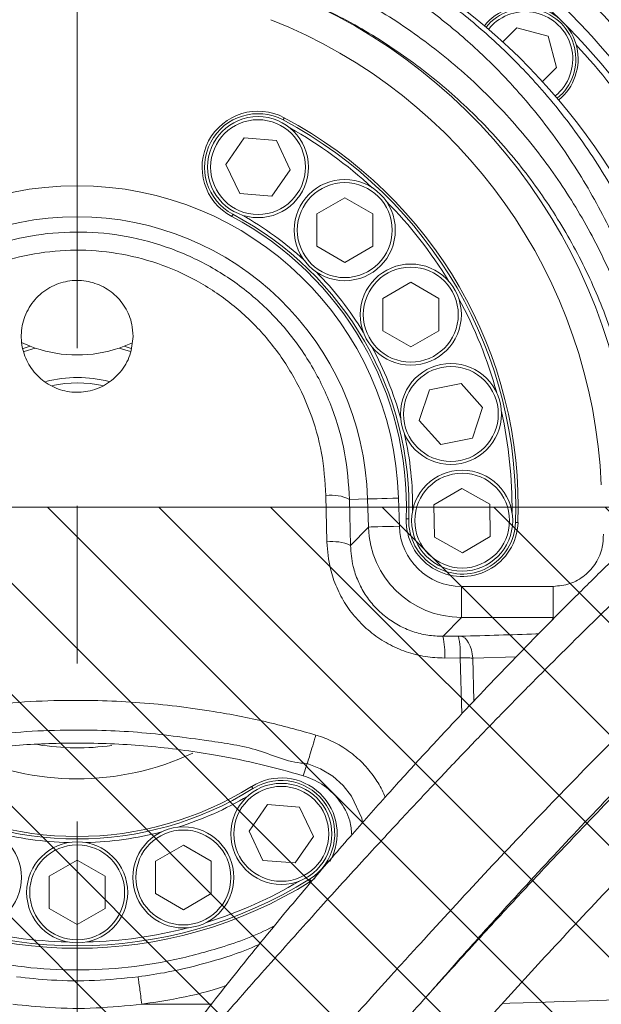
# Model space of a CAD drawing. Header units: millimetres. Extents: x 0 to 8410, y 0 to 5940.
# Tile 167 of 179: x 6927 to 7021, y 3998 to 4156. Entities that reach past the tile are written whole.
import ezdxf

# ---------------------------------------------------------------- set-up
doc = ezdxf.new("R2010")
doc.units = ezdxf.units.MM
doc.header["$LTSCALE"] = 10
doc.linetypes.add('CENTERX2', pattern=[20.32, 12.7, -2.54, 2.54, -2.54])

msp = doc.modelspace()

# ---------------------------------------------------------------- hatches: boundary and pattern name
at = {"linetype": 'Continuous'}
h = msp.add_hatch(dxfattribs=at)
h.set_pattern_fill('ANSI31', color=8, scale=4, angle=90, style=0)
h.paths.add_polyline_path([(6811.73, 4077.87), (6811.73, 3177.87), (7061.73, 3177.87), (7061.73, 4077.87)], flags=0)

# ---------------------------------------------------------------- linework, layer by layer
at = {"color": 7, "linetype": 'CENTERX2', "lineweight": 0}
for p, q in [((6936.73, 4433.69), (6936.73, 2732.63)), ((6705.01, 4077.87), (7227.88, 4077.87))]:
    msp.add_line(p, q, dxfattribs=at)
at = {"color": 8, "linetype": 'Continuous', "lineweight": 0}
for p, q in [((7003.46, 4155.39), (7002.93, 4154.81)), ((6976.92, 4072.27), (6976.78, 4079.73)), ((6980.58, 4079.11), (6983.47, 4079.2)), ((6980.58, 4079.11), (6980.72, 4071.72)), ((6983.6, 4074.68), (6983.47, 4079.2)), ((6988.46, 4079.34), (6988.59, 4074.82)), ((6980.72, 4071.72), (6983.6, 4074.68)), ((6998.57, 4060.12), (6998.57, 4065.12)), ((6998.57, 4065.12), (7013.37, 4065.12)), ((7013.37, 4060.12), (7013.37, 4065.12)), ((6998.57, 4060.12), (6995.62, 4057.09)), ((7013.37, 4060.12), (6998.57, 4060.12)), ((7013.09, 4059.59), (7013.37, 4060.12)), ((6995.62, 4057.09), (6998.09, 4057.09)), ((6998.38, 4053.6), (6995.9, 4053.59)), ((6998.64, 4044.61), (6998.38, 4053.6)), ((7007.42, 4053.8), (7000.4, 4053.59)), ((7000.4, 4053.59), (7000.6, 4046.69)), ((6947.13, 3997.87), (6947.13, 3997.87))]:
    msp.add_line(p, q, dxfattribs=at)
at = {"color": 7, "linetype": 'Continuous', "lineweight": 0}
for p, q in [((7005.25, 4152.75), (7007.51, 4155.02)), ((7007.51, 4155.02), (7012.53, 4153.67)), ((7012.53, 4153.67), (7013.88, 4148.65)), ((7013.88, 4148.65), (7011.62, 4146.39)), ((6960.66, 4133.03), (6963.61, 4137.31)), ((6963.61, 4137.31), (6968.79, 4136.89)), ((6968.79, 4136.89), (6971.02, 4132.2)), ((6962.89, 4128.34), (6960.66, 4133.03)), ((6971.02, 4132.2), (6968.07, 4127.92)), ((6968.07, 4127.92), (6962.89, 4128.34)), ((6975.3, 4125.07), (6979.8, 4127.67)), ((6979.8, 4127.67), (6984.3, 4125.07)), ((6975.3, 4119.87), (6975.3, 4125.07)), ((6984.3, 4125.07), (6984.3, 4119.87)), ((6979.8, 4117.27), (6975.3, 4119.87)), ((6984.3, 4119.87), (6979.8, 4117.27)), ((6985.93, 4111.47), (6990.43, 4114.07)), ((6990.43, 4114.07), (6994.93, 4111.47)), ((6985.93, 4106.27), (6985.93, 4111.47)), ((6994.93, 4111.47), (6994.93, 4106.27)), ((6990.43, 4103.68), (6985.93, 4106.27)), ((6994.93, 4106.27), (6990.43, 4103.68)), ((6927.77, 4104.38), (6929.16, 4103.79)), ((6929.16, 4103.79), (6928.05, 4103.44)), ((6929.97, 4103.49), (6928.19, 4102.95)), ((6929.97, 4103.49), (6929.16, 4103.79)), ((6944.31, 4103.79), (6943.5, 4103.49)), ((6945.33, 4102.94), (6943.5, 4103.49)), ((6944.31, 4103.79), (6945.64, 4104.35)), ((6945.41, 4103.44), (6944.31, 4103.79)), ((6993.44, 4096.76), (6998.54, 4097.8)), ((6998.54, 4097.8), (7001.98, 4093.91)), ((6991.8, 4091.83), (6993.44, 4096.76)), ((7001.98, 4093.91), (7000.34, 4088.98)), ((6995.25, 4087.94), (6991.8, 4091.83)), ((7000.34, 4088.98), (6995.25, 4087.94)), ((6994.16, 4078.24), (6998.63, 4080.9)), ((6998.63, 4080.9), (7003.16, 4078.37)), ((6811.73, 4077.87), (7061.73, 4077.87)), ((6994.23, 4073.05), (6994.16, 4078.24)), ((7003.16, 4078.37), (7003.23, 4073.17)), ((7003.23, 4073.17), (6998.77, 4070.51)), ((6998.77, 4070.51), (6994.23, 4073.05)), ((6973.12, 4034.65), (6973.77, 4036.63)), ((6964.41, 4025.71), (6967.36, 4029.99)), ((6967.36, 4029.99), (6972.54, 4029.57)), ((6972.54, 4029.57), (6974.77, 4024.87)), ((6966.64, 4021.02), (6964.41, 4025.71)), ((6974.77, 4024.87), (6971.82, 4020.6)), ((6949.32, 4020.87), (6953.82, 4023.47)), ((6953.82, 4023.47), (6958.32, 4020.87)), ((6932.23, 4018.47), (6936.73, 4021.07)), ((6936.73, 4021.07), (6941.23, 4018.47)), ((6949.32, 4015.67), (6949.32, 4020.87)), ((6958.32, 4020.87), (6958.32, 4015.67)), ((6971.82, 4020.6), (6966.64, 4021.02)), ((6932.23, 4013.27), (6932.23, 4018.47)), ((6941.23, 4018.47), (6941.23, 4013.27)), ((6975.01, 4018.11), (6974.36, 4017.66)), ((6953.82, 4013.08), (6949.32, 4015.67)), ((6958.32, 4015.67), (6953.82, 4013.08)), ((6936.73, 4010.68), (6932.23, 4013.27)), ((6941.23, 4013.27), (6936.73, 4010.68)), ((6958.36, 3997.87), (6947.13, 3997.87))]:
    msp.add_line(p, q, dxfattribs=at)
at = {"color": 8, "linetype": 'Continuous', "lineweight": 0, "flags": 128}
for points in [[(6970.07, 4140.56), (6970.06, 4140.55), (6970.05, 4140.53), (6970.04, 4140.5), (6970.01, 4140.46), (6969.98, 4140.4), (6969.95, 4140.34), (6969.92, 4140.28), (6969.88, 4140.21)], [(6961.8, 4125.02), (6961.77, 4124.95), (6961.73, 4124.89), (6961.7, 4124.82), (6961.67, 4124.77), (6961.65, 4124.73), (6961.63, 4124.69), (6961.62, 4124.67), (6961.62, 4124.67)], [(6983.47, 4079.2), (6983.61, 4079.2), (6983.92, 4079.21), (6984.4, 4079.22), (6985.02, 4079.24), (6985.76, 4079.26), (6986.61, 4079.28), (6987.52, 4079.31), (6988.46, 4079.34)], [(6983.6, 4074.68), (6983.73, 4074.68), (6984.05, 4074.69), (6984.52, 4074.7), (6985.15, 4074.72), (6985.89, 4074.74), (6986.73, 4074.77), (6987.64, 4074.79), (6988.59, 4074.82)], [(6990.1, 4076.01), (6990.02, 4076.01), (6989.95, 4076.01), (6989.88, 4076.02), (6989.82, 4076.02), (6989.77, 4076.02), (6989.73, 4076.02), (6989.71, 4076.02), (6989.7, 4076.02)], [(6998.49, 4057.1), (6998.83, 4057.01), (6999.16, 4056.79), (6999.47, 4056.47), (6999.74, 4056.04), (6999.98, 4055.52), (7000.18, 4054.93), (7000.32, 4054.28), (7000.4, 4053.59)], [(6982.66, 4027.09), (6982.55, 4027.83), (6980.9, 4031.36), (6979.53, 4033.09), (6977.89, 4034.56), (6975.92, 4035.78), (6973.77, 4036.63), (6973.77, 4036.63), (6973.77, 4036.63)], [(6964.82, 4032.92), (6964.82, 4032.92), (6964.84, 4032.9), (6964.86, 4032.87), (6964.88, 4032.83), (6964.91, 4032.77), (6964.95, 4032.72), (6964.99, 4032.65), (6965.03, 4032.59)], [(6974.36, 4017.66), (6974.35, 4017.67), (6974.34, 4017.69), (6974.32, 4017.72), (6974.3, 4017.76), (6974.26, 4017.81), (6974.23, 4017.87), (6974.19, 4017.93), (6974.15, 4018)]]:
    msp.add_lwpolyline(points, dxfattribs=at)
at = {"color": 7, "linetype": 'Continuous', "lineweight": 0, "flags": 128}
msp.add_lwpolyline([(7035.47, 3998.92), (7031.48, 3998.8), (7027.44, 3998.67), (7023.33, 3998.55), (7019.17, 3998.42), (7014.95, 3998.29), (7010.68, 3998.16), (7006.35, 3998.03), (7005.2, 3998)], dxfattribs=at)
at = {"color": 7, "linetype": 'Continuous', "lineweight": 0}
for centre, radius in [((6965.84, 4132.61), 8.13), ((6979.8, 4122.47), 8.14), ((6990.43, 4108.87), 8.14), ((6996.89, 4092.87), 8.13), ((6998.7, 4075.71), 8.13), ((6969.59, 4025.29), 8.13), ((6919.65, 4018.27), 8.13), ((6953.82, 4018.27), 8.13), ((6936.73, 4015.87), 8.13)]:
    msp.add_circle(centre, radius, dxfattribs=at)
at = {"color": 8, "linetype": 'Continuous', "lineweight": 0}
for centre, radius in [((6965.84, 4132.61), 7.63), ((6979.8, 4122.47), 7.64), ((6990.43, 4108.87), 7.64), ((6996.89, 4092.87), 7.63), ((6998.7, 4075.71), 7.63), ((6969.59, 4025.29), 7.64), ((6953.82, 4018.27), 7.64), ((6936.73, 4015.87), 7.64)]:
    msp.add_circle(centre, radius, dxfattribs=at)
at = {"color": 7, "linetype": 'Continuous', "lineweight": 0}
for centre, radius, start, end in [((6936.73, 4077.87), 112.29, 58.4895, 155.4287), ((6936.73, 4077.87), 110.5, 6.9455, 200.833), ((6936.73, 4077.87), 101.5, 3.2825, 177.5483), ((6936.73, 4077.87), 112.29, 15.8012, 58.4895), ((7008.86, 4150), 8.5, 309.2409, 140.7591), ((7008.86, 4150), 8.14, 309.1923, 140.8077), ((6936.73, 4077.87), 109.5, 24.6687, 42.8313), ((6965.84, 4132.61), 9, 62, 242), ((6936.73, 4077.87), 71, 358, 62), ((6936.73, 4077.87), 70, 47.2805, 60.7187), ((6936.73, 4077.87), 70, 31.2805, 44.7187), ((6936.73, 4077.87), 53, 358, 62), ((6936.73, 4077.87), 54, 47.4642, 60.535), ((6936.73, 4077.87), 54, 31.4642, 44.535), ((6936.73, 4077.87), 70, 15.2805, 28.7187), ((6936.73, 4123.37), 21, 251.1957, 288.8043), ((6936.73, 4077.87), 54, 15.4642, 28.535), ((6936.73, 4077.87), 20.87, 75.7823, 103.9773), ((6936.73, 4077.87), 20, 78.2009, 101.4838), ((6936.73, 4077.87), 70, 359.2837, 12.7187), ((6936.73, 4077.87), 54, 359.4599, 12.535), ((6998.7, 4075.71), 9, 178, 358), ((6969.59, 4025.29), 9, 330.3829, 122), ((6936.73, 4077.87), 53, 238, 302), ((6936.74, 4077.87), 54, 287.4642, 300.535), ((6936.74, 4077.87), 54, 255.4642, 268.535), ((6936.74, 4077.87), 54, 271.4642, 284.535), ((6936.73, 4077.87), 71, 238, 302), ((6936.74, 4077.87), 70, 287.2805, 300.7187), ((6936.74, 4077.87), 70, 255.2805, 268.7187), ((6936.74, 4077.87), 70, 271.2805, 284.7187)]:
    msp.add_arc(centre, radius, start, end, dxfattribs=at)
at = {"color": 8, "linetype": 'Continuous', "lineweight": 0}
for centre, radius, start, end in [((6936.73, 4077.87), 135.86, 20.2281, 54.7719), ((6936.73, 4077.87), 130.53, 19.7333, 55.2667), ((6936.73, 4077.87), 131.87, 20.2281, 54.7719), ((6936.73, 4077.87), 115.94, 19.7333, 55.2667), ((6936.73, 4077.87), 89.43, 2.4517, 68.3229), ((7008.86, 4150), 7.64, 309.1022, 135), ((6936.73, 4077.87), 84.44, 2.4517, 68.3229), ((6965.84, 4132.61), 8.6, 62, 242), ((6936.73, 4077.87), 70.6, 358, 62), ((6936.73, 4077.87), 51.74, 1.6236, 178.3764), ((6936.73, 4077.87), 46.75, 1.6236, 178.3764), ((6936.73, 4077.87), 53.4, 358, 62), ((6977.71, 4073.4), 6.4, 63.296, 98.3307), ((6998.7, 4075.71), 8.6, 178, 358), ((6997.07, 3776.61), 298.97, 87.9634, 88.0401), ((6977.87, 4065.4), 6.94, 65.7098, 97.8651), ((6982.32, 4054.26), 13.59, 357.1703, 12.0072), ((6985.34, 4054.27), 13.06, 357.0585, 12.5062), ((6936.73, 4077.87), 43.73, 244.6025, 295.2097), ((6936.73, 4077.87), 38.74, 260.6187, 278.2635), ((6969.59, 4025.29), 8.6, 302, 122), ((6936.73, 4077.87), 53.4, 238, 302), ((6936.73, 4077.87), 70.6, 238, 302)]:
    msp.add_arc(centre, radius, start, end, dxfattribs=at)
for major_axis, ratio, start_param, end_param in [((10.46, 10.77), 0.999109, 2.371694, 3.911491), ((-6.99, -7.19), 0.99734, 5.513287, 7.053084)]:
    msp.add_ellipse((6998.6, 4075.13), major_axis=major_axis, ratio=ratio, start_param=start_param, end_param=end_param, dxfattribs=at)
for points, knots in [([(6947.9, 4178.5), (6948.98, 4178.37), (6952.97, 4177.87), (6959.78, 4176.53), (6968.17, 4174.12), (6976.3, 4171.01), (6984.16, 4167.18), (6991.7, 4162.62), (6998.87, 4157.37), (7005.53, 4151.53), (7012.22, 4144.52), (7018.7, 4136.17), (7024.65, 4126.4), (7029.08, 4116.87), (7032.21, 4107.82), (7034.32, 4099.41), (7035.77, 4090.84), (7036.11, 4085.03), (7036.28, 4082.13)], [0, 0, 0, 0, 0.022571, 0.082599, 0.142891, 0.203204, 0.26326, 0.325537, 0.38806, 0.4506, 0.5129, 0.5939, 0.675147, 0.756145, 0.817004, 0.878083, 0.939153, 1, 1, 1, 1]), ([(7032.29, 4082.77), (7032.04, 4086.52), (7031.55, 4094.02), (7029.22, 4105), (7025.78, 4115.6), (7021.15, 4125.68), (7015.45, 4135.15), (7009.23, 4143.25), (7002.81, 4150.05), (6996.42, 4155.71), (6989.54, 4160.81), (6982.3, 4165.23), (6974.74, 4168.95), (6966.95, 4171.97), (6958.88, 4174.31), (6952.69, 4175.54), (6949.23, 4176.01), (6948.55, 4176.1)], [0, 0, 0, 0, 0.08212, 0.164512, 0.24665, 0.328508, 0.410612, 0.492469, 0.555217, 0.618207, 0.681176, 0.743895, 0.804123, 0.864615, 0.925082, 0.985276, 1, 1, 1, 1]), ([(6948.62, 4170.64), (6948.96, 4170.59), (6952.01, 4170.19), (6957.72, 4169.13), (6965.59, 4166.95), (6973.22, 4164.12), (6981.43, 4160.25), (6990.02, 4155.04), (6998.68, 4148.3), (7006.41, 4140.7), (7013.13, 4132.35), (7018.82, 4123.38), (7023.49, 4113.81), (7027.02, 4103.72), (7029.49, 4093.25), (7030.12, 4086.07), (7030.43, 4082.49)], [0, 0, 0, 0, 0.007778, 0.069002, 0.130491, 0.191998, 0.253248, 0.337358, 0.421771, 0.505913, 0.588056, 0.670445, 0.752586, 0.834978, 0.917626, 1, 1, 1, 1]), ([(7027.44, 4081.75), (7027.14, 4085.2), (7026.53, 4092.1), (7024.13, 4102.16), (7020.71, 4111.86), (7016.18, 4121.06), (7010.67, 4129.67), (7004.16, 4137.69), (6996.68, 4144.99), (6988.29, 4151.44), (6979.33, 4156.91), (6972.9, 4159.65), (6969.77, 4160.98)], [0, 0, 0, 0, 0.099421, 0.199178, 0.298624, 0.397955, 0.497588, 0.596923, 0.69884, 0.801085, 0.902965, 1, 1, 1, 1]), ([(6892.89, 4079.11), (6892.93, 4080.15), (6893.07, 4083.69), (6894.18, 4089.65), (6896.68, 4096.66), (6900.33, 4103.08), (6904.89, 4108.74), (6910.32, 4113.54), (6916.42, 4117.39), (6923.07, 4120.18), (6930.11, 4121.87), (6937.37, 4122.35), (6944.71, 4121.65), (6951.86, 4119.68), (6958.67, 4116.53), (6964.86, 4112.22), (6970.26, 4106.9), (6974.65, 4100.73), (6977.92, 4093.92), (6980.05, 4086.64), (6980.41, 4081.62), (6980.58, 4079.11)], [0, 0, 0, 0, 0.023038, 0.078459, 0.13388, 0.187573, 0.241263, 0.29406, 0.346852, 0.399245, 0.451634, 0.504672, 0.557711, 0.612042, 0.666378, 0.721804, 0.777236, 0.83293, 0.888628, 0.944315, 1, 1, 1, 1]), ([(6976.78, 4079.73), (6976.62, 4082.03), (6976.3, 4086.63), (6974.36, 4093.31), (6971.38, 4099.56), (6967.37, 4105.22), (6962.44, 4110.11), (6956.79, 4114.07), (6950.56, 4116.97), (6944.03, 4118.77), (6937.32, 4119.42), (6930.68, 4118.97), (6924.24, 4117.42), (6918.16, 4114.86), (6912.59, 4111.33), (6907.62, 4106.91), (6903.45, 4101.69), (6900.12, 4095.79), (6897.85, 4089.36), (6896.86, 4083.91), (6896.73, 4080.68), (6896.69, 4079.73)], [0, 0, 0, 0, 0.055837, 0.111674, 0.167472, 0.223266, 0.278682, 0.33409, 0.388292, 0.442488, 0.495343, 0.548198, 0.600447, 0.652702, 0.705459, 0.758223, 0.812254, 0.86629, 0.921594, 0.976899, 1, 1, 1, 1]), ([(7013.37, 4065.12), (7014.27, 4065.21), (7016.09, 4065.38), (7018.51, 4066.78), (7020.34, 4068.83), (7021.36, 4071.21), (7021.41, 4072.83), (7021.44, 4073.54)], [0, 0, 0, 0, 0.208831, 0.417644, 0.626833, 0.836232, 1, 1, 1, 1]), ([(6995.9, 4053.59), (6994.85, 4053.63), (6992.75, 4053.73), (6989.67, 4054.52), (6986.77, 4055.8), (6984.12, 4057.53), (6981.82, 4059.69), (6979.9, 4062.18), (6978.43, 4064.95), (6977.25, 4068.32), (6977.04, 4070.82), (6976.92, 4072.27)], [0, 0, 0, 0, 0.106489, 0.21297, 0.3196, 0.426228, 0.532062, 0.637908, 0.744325, 0.850754, 1, 1, 1, 1]), ([(6980.72, 4071.72), (6980.81, 4070.58), (6980.97, 4068.63), (6981.89, 4065.98), (6983.04, 4063.81), (6984.55, 4061.85), (6986.36, 4060.17), (6988.44, 4058.81), (6990.72, 4057.81), (6993.14, 4057.19), (6994.79, 4057.12), (6995.62, 4057.09)], [0, 0, 0, 0, 0.1500893, 0.2566276, 0.3631459, 0.4687184, 0.5742794, 0.6806171, 0.7869593, 0.8934711, 1, 1, 1, 1]), ([(6998.49, 4057.1), (7002.59, 4057.22), (7006.85, 4057.34), (7010.87, 4057.49), (7011.02, 4057.49)], [0, 0, 0, 0, 0.9643754, 1, 1, 1, 1]), ([(6998.09, 4057.09), (6998.16, 4057.1), (6998.3, 4057.1), (6998.43, 4057.1), (6998.49, 4057.1)], [0, 0, 0, 0, 0.5187195, 1, 1, 1, 1]), ([(7000.4, 4053.59), (7000.1, 4053.6), (6999.45, 4053.61), (6998.75, 4053.6), (6998.38, 4053.6)], [0, 0, 0, 0, 0.481058, 1, 1, 1, 1]), ([(6898.32, 4041.2), (6901.86, 4042.16), (6908.95, 4044.09), (6918.69, 4045.67), (6927.33, 4046.53), (6936.33, 4046.9), (6946.82, 4046.58), (6957.55, 4045.29), (6967.01, 4043.46), (6972.44, 4041.95), (6975.15, 4041.2)], [0, 0, 0, 0, 0.14141, 0.28282, 0.379284, 0.475748, 0.629428, 0.783109, 0.891554, 1, 1, 1, 1]), ([(6973.77, 4036.63), (6973.77, 4036.63), (6971.05, 4036.63), (6965.96, 4039.13), (6956.78, 4040.43), (6946.46, 4041.85), (6936.34, 4042.1), (6927.67, 4041.77), (6919.35, 4040.85), (6909.9, 4039.84), (6903.24, 4036.63), (6899.7, 4036.63), (6899.7, 4036.63)], [0, 0, 0, 0, 0.000001, 0.108475, 0.21695, 0.370604, 0.524258, 0.620708, 0.717159, 0.858579, 0.999999, 1, 1, 1, 1]), ([(6975.15, 4041.2), (6975.28, 4041.16), (6976.34, 4040.84), (6978.28, 4040.03), (6980.79, 4038.44), (6983.01, 4036.45), (6984.78, 4034.18), (6985.85, 4032.38), (6986.22, 4031.36), (6986.29, 4031.17)], [0, 0, 0, 0, 0.025486, 0.215183, 0.404915, 0.597702, 0.790484, 0.960989, 1, 1, 1, 1]), ([(6946.53, 4002.28), (6948.15, 4002.52), (6952.07, 4003.09), (6958.17, 4004.64), (6963.09, 4006.19), (6965.64, 4007.34), (6966.07, 4007.54)], [0, 0, 0, 0, 0.2410821, 0.585567, 0.9300491, 1, 1, 1, 1]), ([(6926.97, 4002.28), (6928.84, 4002.08), (6933.01, 4001.64), (6939.57, 4001.58), (6944.2, 4002.04), (6946.53, 4002.28)], [0, 0, 0, 0, 0.2869664, 0.6419685, 1, 1, 1, 1]), ([(6960.7, 4000.87), (6960.3, 4000.73), (6957.56, 3999.77), (6953.01, 3998.77), (6948.84, 3998.13), (6947.13, 3997.87)], [0, 0, 0, 0, 0.0909, 0.626638, 1, 1, 1, 1]), ([(6947.13, 3997.87), (6944.68, 3997.62), (6939.76, 3997.13), (6932.8, 3997.19), (6928.35, 3997.66), (6926.38, 3997.87)], [0, 0, 0, 0, 0.355113, 0.713177, 1, 1, 1, 1]), ([(6947.13, 3997.87), (6947.13, 3997.87), (6947.13, 3997.87), (6947.13, 3997.87), (6947.13, 3997.87)], [0, 0, 0, 0, 0.500869, 1, 1, 1, 1])]:
    msp.add_open_spline(points, degree=3, knots=knots, dxfattribs=at)
at = {"color": 7, "linetype": 'Continuous', "lineweight": 0}
for points, knots in [([(7205.17, 4130.73), (7204.9, 4131.76), (7204.39, 4133.71), (7203.63, 4136.49), (7202.91, 4138.96), (7202.22, 4141.2), (7201.55, 4143.19), (7200.93, 4144.91), (7200.39, 4146.28), (7199.94, 4147.38), (7199.5, 4148.39), (7199.03, 4149.4), (7198.48, 4150.52), (7197.85, 4151.72), (7197.14, 4152.98), (7196.38, 4154.19), (7195.64, 4155.29), (7194.97, 4156.21), (7194.35, 4157), (7193.7, 4157.78), (7192.9, 4158.67), (7191.85, 4159.74), (7190.56, 4160.88), (7189.14, 4161.98), (7187.62, 4162.99), (7186.1, 4163.84), (7184.51, 4164.58), (7182.88, 4165.2), (7181.05, 4165.76), (7178.46, 4166.32), (7175.22, 4166.65), (7171.52, 4166.57), (7167.99, 4166.15), (7164.44, 4165.44), (7160.69, 4164.44), (7156.63, 4163.1), (7152.22, 4161.39), (7147.46, 4159.28), (7142.47, 4156.83), (7137.38, 4154.1), (7132.29, 4151.19), (7127.38, 4148.22), (7122.8, 4145.32), (7118.63, 4142.59), (7114.56, 4139.84), (7110.22, 4136.83), (7105.34, 4133.34), (7099.88, 4129.33), (7093.88, 4124.8), (7087.54, 4119.85), (7079.45, 4113.37), (7069.75, 4105.29), (7058.5, 4095.5), (7047.4, 4085.5), (7038.25, 4077.03), (7031.07, 4070.26), (7025.79, 4065.22), (7020.6, 4060.19), (7015.49, 4055.16), (7010.48, 4050.15), (7005.56, 4045.15), (7000.53, 4039.97), (6995.17, 4034.36), (6989.26, 4028.06), (6982.76, 4021.03), (6975.72, 4013.29), (6968.19, 4004.88), (6960.2, 3995.84), (6951.84, 3986.2), (6943.13, 3975.99), (6937.35, 3969.01), (6934.38, 3965.42)], [0, 0, 0, 0, 0.018859, 0.035974, 0.051343, 0.064966, 0.078152, 0.089155, 0.097979, 0.104628, 0.110363, 0.116948, 0.123947, 0.131712, 0.140245, 0.148898, 0.156383, 0.163005, 0.168275, 0.173217, 0.179657, 0.187628, 0.197124, 0.206875, 0.215596, 0.225103, 0.233014, 0.241019, 0.25022, 0.260612, 0.278422, 0.294425, 0.30873, 0.32311, 0.337955, 0.353482, 0.369847, 0.387052, 0.404453, 0.421441, 0.438032, 0.453885, 0.468044, 0.480456, 0.49191, 0.504674, 0.518885, 0.534529, 0.551593, 0.569595, 0.587454, 0.618245, 0.648409, 0.677846, 0.706503, 0.72056, 0.734452, 0.74819, 0.76178, 0.775225, 0.788527, 0.801767, 0.816392, 0.832933, 0.851372, 0.871683, 0.893832, 0.917783, 0.943505, 0.970942, 1, 1, 1, 1]), ([(7153.94, 4162.01), (7153.76, 4161.99), (7152.35, 4161.8), (7149.48, 4161.06), (7145.22, 4159.77), (7140.88, 4158.11), (7136.57, 4156.24), (7132.43, 4154.27), (7128.11, 4152.03), (7123.67, 4149.58), (7119.23, 4146.98), (7115.03, 4144.4), (7111.28, 4142.02), (7107.85, 4139.77), (7104.38, 4137.44), (7100.47, 4134.74), (7095.96, 4131.54), (7090.83, 4127.81), (7085.15, 4123.54), (7079.12, 4118.87), (7071.44, 4112.76), (7062.25, 4105.18), (7051.58, 4096.01), (7041.1, 4086.63), (7032.52, 4078.64), (7025.83, 4072.23), (7020.93, 4067.44), (7016.11, 4062.66), (7011.38, 4057.88), (7006.73, 4053.11), (7002.15, 4048.34), (6997.45, 4043.36), (6992.41, 4037.94), (6986.86, 4031.84), (6980.8, 4025.02), (6974.29, 4017.48), (6967.39, 4009.23), (6960.19, 4000.29), (6952.74, 3990.69), (6945.07, 3980.47), (6940.05, 3973.45), (6937.47, 3969.83)], [0, 0, 0, 0, 0.00359, 0.028386, 0.054333, 0.081973, 0.103844, 0.126288, 0.14874, 0.171203, 0.193627, 0.214119, 0.231747, 0.246507, 0.261847, 0.279494, 0.299562, 0.322032, 0.346885, 0.373091, 0.399035, 0.443705, 0.487349, 0.52984, 0.571116, 0.591344, 0.611336, 0.631116, 0.650699, 0.670094, 0.689308, 0.708584, 0.730107, 0.754394, 0.781434, 0.811215, 0.843713, 0.878905, 0.916753, 0.957172, 1, 1, 1, 1]), ([(6947.22, 3956.22), (6948.83, 3958.2), (6951.91, 3961.98), (6956.42, 3967.37), (6960.55, 3972.24), (6964.38, 3976.7), (6967.86, 3980.7), (6970.92, 3984.19), (6973.38, 3986.98), (6975.44, 3989.31), (6977.37, 3991.47), (6979.9, 3994.31), (6983.24, 3998.03), (6987.42, 4002.66), (6993.79, 4009.67), (7002.17, 4018.75), (7012.49, 4029.64), (7022.73, 4040.12), (7032.94, 4050.22), (7043.17, 4060.01), (7053.43, 4069.59), (7063.66, 4078.91), (7073.76, 4087.87), (7083.62, 4096.31), (7093.17, 4104.16), (7102.49, 4111.52), (7110.65, 4117.67), (7117.77, 4122.83), (7123.94, 4127.13), (7130.18, 4131.3), (7136.49, 4135.3), (7142.75, 4139.02), (7148.04, 4141.91), (7152.22, 4144.02), (7155.27, 4145.46), (7157.86, 4146.59), (7160.14, 4147.52), (7162.51, 4148.41), (7165.14, 4149.28), (7168.02, 4150.07), (7170.47, 4150.54), (7172.41, 4150.77), (7173.9, 4150.83), (7175.24, 4150.77), (7176.39, 4150.6), (7177.33, 4150.37), (7178.01, 4150.14), (7178.52, 4149.92), (7179.01, 4149.68), (7179.54, 4149.37), (7180.1, 4148.98), (7180.67, 4148.53), (7181.17, 4148.05), (7181.58, 4147.62), (7181.89, 4147.26), (7182.15, 4146.94), (7182.39, 4146.64), (7182.65, 4146.27), (7182.85, 4145.99), (7182.96, 4145.83)], [0, 0, 0, 0, 0.019353, 0.037019, 0.052944, 0.067087, 0.080774, 0.092154, 0.101205, 0.108028, 0.114783, 0.122286, 0.135597, 0.150775, 0.166996, 0.203066, 0.237993, 0.271867, 0.304824, 0.337604, 0.37043, 0.403363, 0.436348, 0.468896, 0.500568, 0.531822, 0.563786, 0.585502, 0.607791, 0.631169, 0.655635, 0.681172, 0.707092, 0.722831, 0.736961, 0.749488, 0.760421, 0.771323, 0.787379, 0.805439, 0.825368, 0.838551, 0.852031, 0.865819, 0.87991, 0.892924, 0.904004, 0.91194, 0.920817, 0.930729, 0.94169, 0.953631, 0.964624, 0.972603, 0.979289, 0.984671, 0.988799, 0.993806, 1, 1, 1, 1]), ([(7207.66, 4118.19), (7207.61, 4118.39), (7207.32, 4119.45), (7206.79, 4121.24), (7206.1, 4123.43), (7205.47, 4125.27), (7204.92, 4126.77), (7204.46, 4127.95), (7204.06, 4128.92), (7203.61, 4129.96), (7203.01, 4131.23), (7202.2, 4132.82), (7201.27, 4134.45), (7200.32, 4135.91), (7199.53, 4136.99), (7198.9, 4137.79), (7198.29, 4138.51), (7197.51, 4139.36), (7196.51, 4140.34), (7195.33, 4141.35), (7194.09, 4142.26), (7192.86, 4143.03), (7191.69, 4143.66), (7190.51, 4144.2), (7189.28, 4144.68), (7187.88, 4145.11), (7185.61, 4145.65), (7182.51, 4145.99), (7178.66, 4145.85), (7174.87, 4145.28), (7170.92, 4144.34), (7166.57, 4142.97), (7161.98, 4141.2), (7157.21, 4139.08), (7152.42, 4136.72), (7147.48, 4134.07), (7142.53, 4131.23), (7137.76, 4128.33), (7133.39, 4125.56), (7129.24, 4122.83), (7124.9, 4119.89), (7119.9, 4116.4), (7114.14, 4112.23), (7107.63, 4107.37), (7100.6, 4101.93), (7092.15, 4095.18), (7082.51, 4087.15), (7071.73, 4077.8), (7061.14, 4068.28), (7052.46, 4060.23), (7045.66, 4053.8), (7040.68, 4049.01), (7035.78, 4044.23), (7030.96, 4039.45), (7026.23, 4034.68), (7021.57, 4029.9), (7016.78, 4024.91), (7011.35, 4019.17), (7005.01, 4012.36), (6997.71, 4004.38), (6989.7, 3995.48), (6981, 3985.71), (6971.69, 3975.1), (6961.86, 3963.69), (6955.29, 3955.8), (6951.9, 3951.74)], [0, 0, 0, 0, 0.004137, 0.021631, 0.036879, 0.04989, 0.060503, 0.068982, 0.07535, 0.081319, 0.091343, 0.103112, 0.116522, 0.128603, 0.137928, 0.142982, 0.148732, 0.156115, 0.165115, 0.17548, 0.185193, 0.193803, 0.202013, 0.209013, 0.216431, 0.224837, 0.234222, 0.25567, 0.274559, 0.291698, 0.309392, 0.327918, 0.347648, 0.36553, 0.383619, 0.401429, 0.418968, 0.4356, 0.450151, 0.462593, 0.47628, 0.492061, 0.509977, 0.530005, 0.551653, 0.573182, 0.60491, 0.635918, 0.666157, 0.695572, 0.709983, 0.724214, 0.738278, 0.752187, 0.765949, 0.779576, 0.793245, 0.808512, 0.828375, 0.850813, 0.875815, 0.903343, 0.933317, 0.965603, 1, 1, 1, 1]), ([(6959.87, 3946.03), (6962, 3948.62), (6966.03, 3953.5), (6971.83, 3960.33), (6976.67, 3965.96), (6980.59, 3970.46), (6983.64, 3973.93), (6986.12, 3976.74), (6988.16, 3979.05), (6990.04, 3981.16), (6992, 3983.36), (6994.15, 3985.77), (6997.03, 3988.98), (7000.64, 3992.99), (7004.93, 3997.73), (7009.29, 4002.51), (7015.58, 4009.33), (7023.77, 4018.08), (7033.93, 4028.58), (7043.96, 4038.58), (7053.91, 4048.16), (7063.81, 4057.42), (7073.72, 4066.44), (7083.54, 4075.11), (7093.15, 4083.3), (7102.46, 4090.91), (7111.52, 4098.03), (7119.42, 4103.97), (7126.3, 4108.93), (7132.28, 4113.08), (7138.37, 4117.13), (7144.57, 4121.04), (7150.76, 4124.69), (7155.97, 4127.52), (7160.08, 4129.58), (7163.06, 4130.97), (7165.59, 4132.06), (7167.83, 4132.95), (7170.2, 4133.83), (7172.86, 4134.69), (7175.79, 4135.46), (7178.43, 4135.94), (7180.69, 4136.14), (7182.58, 4136.12), (7184.24, 4135.91), (7185.6, 4135.57), (7186.56, 4135.22), (7187.29, 4134.89), (7187.92, 4134.55), (7188.58, 4134.13), (7189.28, 4133.62), (7189.94, 4133.04), (7190.51, 4132.48), (7190.96, 4131.99), (7191.3, 4131.58), (7191.59, 4131.23), (7191.86, 4130.87), (7192.18, 4130.42), (7192.6, 4129.81), (7193.1, 4128.99), (7193.72, 4127.91), (7194.43, 4126.5), (7195.22, 4124.71), (7196.06, 4122.55), (7196.93, 4120.01), (7197.81, 4117.08), (7198.73, 4113.76), (7199.35, 4111.41), (7199.67, 4110.18)], [0, 0, 0, 0, 0.021446, 0.040409, 0.056781, 0.068264, 0.077917, 0.085723, 0.091675, 0.097174, 0.103269, 0.10996, 0.117246, 0.129899, 0.143302, 0.156536, 0.169596, 0.199984, 0.229381, 0.257918, 0.285538, 0.313219, 0.340993, 0.368807, 0.396264, 0.423008, 0.449379, 0.476193, 0.494306, 0.512923, 0.532605, 0.553345, 0.575127, 0.597164, 0.61042, 0.622261, 0.632692, 0.641765, 0.651038, 0.664629, 0.679861, 0.6966, 0.709988, 0.723869, 0.738275, 0.751786, 0.76279, 0.76968, 0.777373, 0.785883, 0.795224, 0.805058, 0.81373, 0.820026, 0.825297, 0.829534, 0.833053, 0.837821, 0.844182, 0.852155, 0.861761, 0.874773, 0.889991, 0.907449, 0.927176, 0.949186, 0.973472, 1, 1, 1, 1]), ([(6993.28, 3999.44), (6994.09, 4000.37), (6996.67, 4003.33), (7001.11, 4008.32), (7008.03, 4015.99), (7016.49, 4025.12), (7026.45, 4035.53), (7036.31, 4045.46), (7046.1, 4054.99), (7055.86, 4064.17), (7065.66, 4073.08), (7075.38, 4081.61), (7084.88, 4089.65), (7094.08, 4097.14), (7103, 4104.11), (7110.46, 4109.7), (7116.59, 4114.09), (7120.04, 4116.53), (7121.82, 4117.72), (7122, 4117.84)], [0, 0, 0, 0, 0.0203281, 0.0647607, 0.109308, 0.1888559, 0.2662834, 0.3413903, 0.4140006, 0.4867515, 0.559771, 0.6329481, 0.7052072, 0.7755809, 0.8447811, 0.9144992, 0.9545431, 0.9952897, 1, 1, 1, 1]), ([(6945.73, 4105.37), (6945.63, 4104.34), (6945.42, 4102.27), (6943.8, 4099.53), (6941.43, 4097.48), (6938.53, 4096.38), (6935.48, 4096.29), (6932.61, 4097.19), (6930.19, 4098.96), (6928.45, 4101.44), (6927.61, 4104.4), (6927.81, 4107.52), (6929.06, 4110.42), (6931.23, 4112.72), (6934.02, 4114.13), (6937.06, 4114.53), (6940, 4113.93), (6942.59, 4112.42), (6944.55, 4110.15), (6945.59, 4107.67), (6945.69, 4106.02), (6945.73, 4105.37)], [0, 0, 0, 0, 0.055622, 0.111271, 0.166079, 0.219395, 0.271457, 0.322983, 0.37484, 0.427759, 0.482097, 0.537676, 0.593744, 0.64922, 0.703217, 0.755574, 0.806942, 0.858397, 0.910926, 0.965032, 1, 1, 1, 1]), ([(6973.12, 4034.65), (6970.84, 4035.28), (6966.29, 4036.55), (6958.16, 4038.21), (6948.76, 4039.49), (6938.49, 4040.02), (6928.63, 4039.77), (6919.15, 4038.81), (6909.68, 4037.18), (6903.46, 4035.5), (6900.34, 4034.65)], [0, 0, 0, 0, 0.096182, 0.192364, 0.337017, 0.48167, 0.609808, 0.737947, 0.868973, 1, 1, 1, 1]), ([(6973.77, 4036.63), (6973.87, 4036.96), (6974.08, 4037.61), (6974.52, 4039.07), (6974.87, 4040.24), (6975.08, 4040.95), (6975.13, 4041.12), (6975.15, 4041.2)], [0, 0, 0, 0, 0.300925, 0.601843, 0.90275, 0.954155, 1, 1, 1, 1]), ([(6980.93, 4025.13), (6980.86, 4025.89), (6980.68, 4027.9), (6978.99, 4030.82), (6976.36, 4033.39), (6974.15, 4034.25), (6973.12, 4034.65)], [0, 0, 0, 0, 0.173363, 0.461494, 0.749279, 1, 1, 1, 1]), ([(6897.69, 4014.36), (6899.66, 4013.22), (6903.62, 4010.95), (6910.38, 4008.04), (6917.89, 4005.63), (6926.12, 4003.98), (6934.49, 4003.25), (6942.88, 4003.48), (6951.21, 4004.62), (6959.53, 4006.82), (6965.34, 4008.8), (6968.24, 4010.36), (6968.48, 4010.49)], [0, 0, 0, 0, 0.092663, 0.185326, 0.298685, 0.412405, 0.525763, 0.639028, 0.752653, 0.865918, 0.988961, 1, 1, 1, 1]), ([(6947.13, 3997.87), (6947.07, 3998.32), (6946.96, 3999.23), (6946.79, 4000.48), (6946.64, 4001.56), (6946.57, 4002.04), (6946.53, 4002.28)], [0, 0, 0, 0, 0.250002, 0.500004, 0.749996, 1, 1, 1, 1])]:
    msp.add_open_spline(points, degree=3, knots=knots, dxfattribs=at)

doc.saveas('drawing.dxf')
